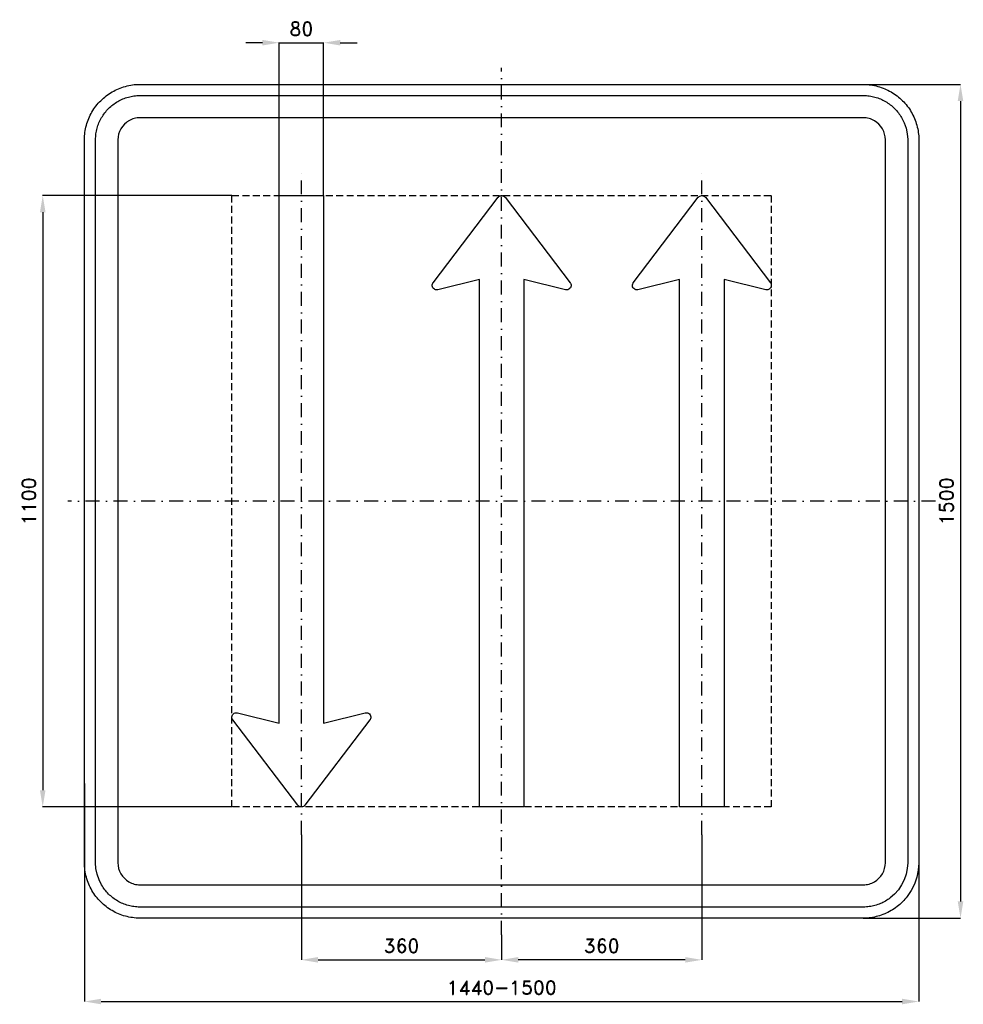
# Model space of a CAD drawing. Header units: millimetres. Extents: x -866 to 830, y -905 to 866.
import ezdxf

# ---------------------------------------------------------------- set-up
doc = ezdxf.new("R2010")
doc.units = ezdxf.units.MM
doc.header["$LTSCALE"] = 5
doc.linetypes.add('ČERCHOVANÁX2', pattern=[2, 1, -0.5, 0, -0.5])
doc.linetypes.add('ČÁRKOVANÁX2', pattern=[1.5, 1, -0.5])
doc.layers.add('Kóty', color=2, linetype='Continuous')
doc.layers.add('Značka', color=7, linetype='Continuous')
doc.styles.get("Standard").update_dxf_attribs({"font": 'romand.shx', "height": 25})
doc.dimstyles.get("Standard").update_dxf_attribs({"dimtxt": 25, "dimasz": 30, "dimexe": 0.18, "dimexo": 0.0625, "dimgap": 12.5, "dimtad": 1, "dimdec": 0, "dimzin": 0, "dimdsep": 46, "dimtxsty": 'Standard', "dimcen": 0.09, "dimadec": 0, "dimazin": 0, "dimtfac": 1, "dimtdec": 0, "dimtofl": 0, "dimtmove": 0, "dimatfit": 3, "dimfxl": 1, "dimtolj": 1, "dimtzin": 0, "dimarcsym": 0})

# ---------------------------------------------------------------- blocks, each defined once
blk = doc.blocks.new('*D0')
at = {"layer": 'Defpoints', "color": 0, "transparency": 16777216}
for p in [(-360, -600), (0, -780.0625), (0, -825)]:
    blk.add_point(p, dxfattribs=at)
at = {"layer": 'Kóty', "color": 0, "lineweight": -2, "transparency": 16777216}
for p, q in [((-360, -600.0625), (-360, -825.18)), ((0, -780.125), (0, -825.18)), ((-330, -825), (-30, -825))]:
    blk.add_line(p, q, dxfattribs=at)
at = {"layer": 'Kóty', "color": 0, "transparency": 16777216}
for points in [[(-330, -820), (-330, -830), (-360, -825)], [(-30, -820), (-30, -830), (0, -825)]]:
    blk.add_solid(points, dxfattribs=at)
at = {"layer": 'Kóty', "color": 0, "transparency": 16777216, "insert": (-180, -800), "char_height": 25, "attachment_point": 5}
blk.add_mtext('\\A1;360', dxfattribs=at)
blk = doc.blocks.new('*D1')
at = {"layer": 'Defpoints', "color": 0, "transparency": 16777216}
for p in [(360, -600), (0, -780), (0, -825)]:
    blk.add_point(p, dxfattribs=at)
at = {"layer": 'Kóty', "color": 0, "lineweight": -2, "transparency": 16777216}
for p, q in [((360, -600.0625), (360, -825.18)), ((0, -780.0625), (0, -825.18)), ((330, -825), (30, -825))]:
    blk.add_line(p, q, dxfattribs=at)
at = {"layer": 'Kóty', "color": 0, "transparency": 16777216}
for points in [[(30, -820), (30, -830), (0, -825)], [(330, -820), (330, -830), (360, -825)]]:
    blk.add_solid(points, dxfattribs=at)
at = {"layer": 'Kóty', "color": 0, "transparency": 16777216, "insert": (180, -800), "char_height": 25, "attachment_point": 5}
blk.add_mtext('\\A1;360', dxfattribs=at)
blk = doc.blocks.new('*D2')
at = {"layer": 'Defpoints', "color": 0, "transparency": 16777216}
for p in [(-750, -507.4), (750, -603.9), (750, -900)]:
    blk.add_point(p, dxfattribs=at)
at = {"layer": 'Kóty', "color": 0, "lineweight": -2, "transparency": 16777216}
for p, q in [((-750, -507.5), (-750, -900.2)), ((750, -603.9), (750, -900.2)), ((-720, -900), (720, -900))]:
    blk.add_line(p, q, dxfattribs=at)
at = {"layer": 'Kóty', "color": 0, "transparency": 16777216}
for points in [[(-720, -895), (-720, -905), (-750, -900)], [(720, -895), (720, -905), (750, -900)]]:
    blk.add_solid(points, dxfattribs=at)
at = {"layer": 'Kóty', "color": 0, "transparency": 16777216, "insert": (0, -875), "char_height": 25, "attachment_point": 5}
blk.add_mtext('\\A1;1440-1500', dxfattribs=at)
blk = doc.blocks.new('*D3')
at = {"layer": 'Defpoints', "color": 0, "transparency": 16777216}
for p in [(626.7, 750), (650, -750), (825, -750)]:
    blk.add_point(p, dxfattribs=at)
at = {"layer": 'Kóty', "color": 0, "lineweight": -2, "transparency": 16777216}
for p, q in [((626.7, 750), (825.2, 750)), ((825, 720), (825, -720)), ((650.1, -750), (825.2, -750))]:
    blk.add_line(p, q, dxfattribs=at)
at = {"layer": 'Kóty', "color": 0, "transparency": 16777216}
for points in [[(820, 720), (830, 720), (825, 750)], [(820, -720), (830, -720), (825, -750)]]:
    blk.add_solid(points, dxfattribs=at)
at = {"layer": 'Kóty', "color": 0, "transparency": 16777216, "insert": (800, 0), "char_height": 25, "attachment_point": 5, "rotation": 90}
blk.add_mtext('\\A1;1500', dxfattribs=at)
blk = doc.blocks.new('*D4')
at = {"layer": 'Defpoints', "color": 0, "transparency": 16777216}
for p in [(-484.79, 550), (-825, -550), (-484.79, -550)]:
    blk.add_point(p, dxfattribs=at)
at = {"layer": 'Kóty', "color": 0, "lineweight": -2, "transparency": 16777216}
for p, q in [((-484.8525, 550), (-825.18, 550)), ((-825, 520), (-825, -520)), ((-484.8525, -550), (-825.18, -550))]:
    blk.add_line(p, q, dxfattribs=at)
at = {"layer": 'Kóty', "color": 0, "transparency": 16777216}
for points in [[(-830, 520), (-820, 520), (-825, 550)], [(-830, -520), (-820, -520), (-825, -550)]]:
    blk.add_solid(points, dxfattribs=at)
at = {"layer": 'Kóty', "color": 0, "transparency": 16777216, "insert": (-850, 0), "char_height": 25, "attachment_point": 5, "rotation": 90}
blk.add_mtext('\\A1;1100', dxfattribs=at)
blk = doc.blocks.new('*D5')
at = {"layer": 'Defpoints', "color": 0, "transparency": 16777216}
for p in [(-320, 825), (-400, 550), (-320, 550)]:
    blk.add_point(p, dxfattribs=at)
at = {"layer": 'Kóty', "color": 0, "lineweight": -2, "transparency": 16777216}
for p, q in [((-430, 825), (-460, 825)), ((-400, 550.0625), (-400, 825.18)), ((-320, 550.0625), (-320, 825.18)), ((-290, 825), (-260, 825))]:
    blk.add_line(p, q, dxfattribs=at)
at = {"layer": 'Kóty', "color": 0, "transparency": 16777216}
for points in [[(-430, 830), (-430, 820), (-400, 825)], [(-290, 830), (-290, 820), (-320, 825)]]:
    blk.add_solid(points, dxfattribs=at)
at = {"layer": 'Kóty', "color": 0, "transparency": 16777216, "insert": (-360, 850), "char_height": 25, "attachment_point": 5}
blk.add_mtext('\\A1;80', dxfattribs=at)

msp = doc.modelspace()

# ---------------------------------------------------------------- linework, layer by layer
at = {"layer": 'Kóty'}
msp.add_lwpolyline([(-400, 825), (-320, 825)], dxfattribs=at)
at = {"layer": 'Značka', "color": 6, "linetype": 'ČERCHOVANÁX2', "ltscale": 5}
for points in [[(0, -780), (0, 780)], [(-360, -600), (-360, 600)], [(360, -600), (360, 600)], [(780, 0), (-780, 0)]]:
    msp.add_lwpolyline(points, dxfattribs=at)
at = {"layer": 'Značka', "color": 5}
for points in [[(-650, -750), (-650.39, -749.9988), (-650.79, -749.9969, -0.032183), (-663.7, -749.0925, -0.0354395), (-676.39, -746.4557, -0.036257), (-688.66, -742.3068, -0.0344302), (-700.23, -736.4713, -0.0337135), (-711, -729.2849, -0.034097), (-720.71, -720.7107, -0.0342145), (-729.29, -711.0064, -0.0342268), (-736.47, -700.2266, -0.0340428), (-742.27, -688.6512, -0.0334252), (-746.46, -676.3873, -0.0341747), (-749.14, -663.6918, -0.0367361), (-750, -650.785), (-750, -650.393), (-750, -650), (-750, 650), (-750, 650.39), (-750, 650.79, -0.0321975), (-749.09, 663.7, -0.0354674), (-746.46, 676.39, -0.0363203), (-742.31, 688.66, -0.0344709), (-736.47, 700.23, -0.0337211), (-729.29, 711, -0.0340992), (-720.71, 720.71, -0.0342018), (-711.01, 729.29, -0.0342246), (-700.23, 736.47, -0.0340515), (-688.65, 742.27, -0.0334153), (-676.39, 746.46, -0.0341236), (-663.69, 749.14, -0.0367442), (-650.79, 750), (-650.39, 750), (-650, 750), (650, 750), (650.39, 750), (650.79, 750, -0.0321821), (663.7, 749.09, -0.0354474), (676.39, 746.46, -0.0362719), (688.66, 742.31, -0.0344334), (700.23, 736.47, -0.0337229), (711, 729.28, -0.0340912), (720.71, 720.71, -0.0342207), (729.29, 711.01, -0.0342246), (736.47, 700.23, -0.0340384), (742.27, 688.65, -0.0334249), (746.46, 676.39, -0.034173), (749.14, 663.69, -0.0367364), (750, 650.79), (750, 650.39), (750, 650), (750, -650), (750, -650.393), (750, -650.785), (749.09, -663.6978), (746.46, -676.3873), (742.31, -688.6591), (736.47, -700.2266), (729.28, -711.0042, -0.0341063), (720.71, -720.7107, -0.0342027), (711.01, -729.2931, -0.034227), (700.23, -736.4713, -0.0340442), (688.65, -742.2651, -0.0334113), (676.39, -746.4557, -0.0341218), (663.69, -749.1355, -0.0367434), (650.79, -749.9969), (650.39, -749.9989), (650, -750), (-650, -750)], [(-650, -730), (-650.31, -729.9991), (-650.63, -729.9975, -0.0321839), (-660.96, -729.274, -0.035448), (-671.11, -727.1646, -0.0362817), (-680.93, -723.8454, -0.0344216), (-690.18, -719.1771, -0.0337453), (-698.8, -713.4279, -0.0341022), (-706.57, -706.5685, -0.034186), (-713.43, -698.8051, -0.0342028), (-719.18, -690.1812), (-723.81, -680.921), (-727.16, -671.1098), (-729.31, -660.9534), (-730, -650.628), (-730, -650.314), (-730, -650), (-730, 650), (-730, 650.31), (-730, 650.63, -0.0321794), (-729.27, 660.96, -0.0354889), (-727.16, 671.11, -0.0362814), (-723.85, 680.93, -0.0344198), (-719.18, 690.18, -0.033728), (-713.43, 698.8, -0.0340731), (-706.57, 706.57, -0.0342387), (-698.81, 713.43, -0.0341991), (-690.18, 719.18, -0.0340344), (-680.92, 723.81, -0.0334143), (-671.11, 727.16, -0.0341236), (-660.95, 729.31, -0.0367402), (-650.63, 730), (-650.31, 730), (-650, 730), (650, 730), (650.31, 730), (650.63, 730, -0.032183), (660.96, 729.27, -0.0354467), (671.11, 727.16, -0.0362744), (680.93, 723.85, -0.0344144), (690.18, 719.18, -0.033745), (698.8, 713.43, -0.0340968), (706.57, 706.57, -0.0341871), (713.43, 698.81, -0.0342063), (719.18, 690.18), (723.81, 680.92), (727.16, 671.11), (729.31, 660.95), (730, 650.63), (730, 650.31), (730, 650), (730, -650), (730, -650.314), (730, -650.628), (729.27, -660.9582), (727.16, -671.1098), (723.85, -680.9273), (719.18, -690.1812), (713.43, -698.8034), (706.57, -706.5685), (698.81, -713.4345, -0.0342057), (690.18, -719.1771, -0.0340314), (680.92, -723.8121, -0.0334215), (671.11, -727.1646, -0.0341218), (660.95, -729.3084, -0.0367439), (650.63, -729.9975), (650.31, -729.9991), (650, -730), (-650, -730)], [(-650, -690), (650, -690), (650.16, -689.9995), (650.31, -689.9988, 0.0321848), (655.48, -689.637, 0.0354594), (660.55, -688.5823, 0.0362767), (665.46, -686.9227), (670.09, -684.5885), (674.4, -681.714), (678.28, -678.2843), (681.72, -674.4026), (684.59, -670.0906), (686.91, -665.4605), (688.58, -660.5549), (689.65, -655.4767), (690, -650.314), (690, -650.157), (690, -650), (690, 650), (690, 650.16), (690, 650.31), (689.64, 655.48), (688.58, 660.55), (686.92, 665.46), (684.59, 670.09), (681.71, 674.4), (678.28, 678.28), (674.4, 681.72), (670.09, 684.59), (665.46, 686.91, 0.0334086), (660.55, 688.58, 0.0341855), (655.48, 689.65, 0.0367465), (650.31, 690), (650.16, 690), (650, 690), (-650, 690), (-650.16, 690), (-650.31, 690, 0.0321848), (-655.48, 689.64, 0.0354579), (-660.55, 688.58, 0.0362712), (-665.46, 686.92, 0.0343823), (-670.09, 684.59, 0.0336505), (-674.4, 681.71), (-678.28, 678.28), (-681.72, 674.4), (-684.59, 670.09), (-686.91, 665.46), (-688.58, 660.55), (-689.65, 655.48), (-690, 650.31), (-690, 650.16), (-690, 650), (-690, -650), (-690, -650.157), (-690, -650.314), (-689.64, -655.4791), (-688.58, -660.5549), (-686.92, -665.4636), (-684.59, -670.0906), (-681.71, -674.4017), (-678.28, -678.2843), (-674.4, -681.7172), (-670.09, -684.5885), (-665.46, -686.9061, 0.0334044), (-660.55, -688.5823, 0.0341611), (-655.48, -689.6542, 0.0367494), (-650.31, -689.9988), (-650.16, -689.9996), (-650, -690)], [(-320, -399.21), (-245.04, -380.66), (-244.65, -380.58), (-244.26, -380.51, -0.0524666), (-242.69, -380.43, -0.0527088), (-241.13, -380.68, -0.0655366), (-239.3, -381.38), (-237.7, -382.54), (-236.42, -384.03), (-235.56, -385.8), (-235.14, -387.72), (-235.21, -389.68), (-235.6, -391.22), (-236.3, -392.62), (-236.52, -392.95), (-236.75, -393.27), (-353.63, -546.85), (-353.87, -547.13), (-354.11, -547.41), (-355.19, -548.4), (-356.45, -549.17), (-358.17, -549.8, -0.0614155), (-360, -550, -0.061065), (-361.82, -549.8, -0.0594878), (-363.55, -549.17), (-364.82, -548.41), (-365.89, -547.41), (-366.13, -547.13), (-366.37, -546.85), (-483.25, -393.27), (-483.48, -392.95), (-483.7, -392.62), (-484.4, -391.21), (-484.79, -389.68), (-484.87, -387.72), (-484.44, -385.8), (-483.58, -384.03), (-482.3, -382.54), (-480.7, -381.39), (-478.87, -380.68, -0.0527383), (-477.31, -380.42, -0.0574541), (-475.74, -380.51), (-475.35, -380.58), (-474.96, -380.66), (-400, -399.21), (-400, -375.21), (-400, 550), (-320, 550), (-320, -399.21)], [(-40, 399.21), (-114.96, 380.66), (-115.35, 380.58), (-115.74, 380.51, -0.0524666), (-117.31, 380.43, -0.0527088), (-118.87, 380.68, -0.0655366), (-120.7, 381.38), (-122.3, 382.54), (-123.58, 384.03), (-124.44, 385.8), (-124.86, 387.72), (-124.79, 389.68), (-124.4, 391.22), (-123.7, 392.62), (-123.48, 392.95), (-123.25, 393.27), (-6.37, 546.85), (-6.13, 547.13), (-5.89, 547.41), (-4.81, 548.4), (-3.55, 549.17), (-1.83, 549.8, -0.0614155), (0, 550, -0.061065), (1.82, 549.8, -0.0594878), (3.55, 549.17), (4.82, 548.41), (5.89, 547.41), (6.13, 547.13), (6.37, 546.85), (123.25, 393.27), (123.48, 392.95), (123.7, 392.62), (124.4, 391.21), (124.79, 389.68), (124.87, 387.72), (124.44, 385.8), (123.58, 384.03), (122.3, 382.54), (120.7, 381.39), (118.87, 380.68, -0.0527383), (117.31, 380.42, -0.0574541), (115.74, 380.51), (115.35, 380.58), (114.96, 380.66), (40, 399.21), (40, 375.21), (40, -550), (-40, -550), (-40, 399.21)], [(320, 399.21), (245.04, 380.66), (244.65, 380.58), (244.26, 380.51, -0.0524666), (242.69, 380.43, -0.0527088), (241.13, 380.68, -0.0655366), (239.3, 381.38), (237.7, 382.54), (236.42, 384.03), (235.56, 385.8), (235.14, 387.72), (235.21, 389.68), (235.6, 391.22), (236.3, 392.62), (236.52, 392.95), (236.75, 393.27), (353.63, 546.85), (353.87, 547.13), (354.11, 547.41), (355.19, 548.4), (356.45, 549.17), (358.17, 549.8, -0.0614155), (360, 550, -0.061065), (361.82, 549.8), (363.55, 549.17), (364.82, 548.41), (365.89, 547.41), (366.13, 547.13), (366.37, 546.85), (483.25, 393.27), (483.48, 392.95), (483.7, 392.62), (484.4, 391.21), (484.79, 389.68), (484.87, 387.72), (484.44, 385.8), (483.58, 384.03), (482.3, 382.54), (480.7, 381.39), (478.87, 380.68), (477.31, 380.42, -0.0574541), (475.74, 380.51), (475.35, 380.58), (474.96, 380.66), (400, 399.21), (400, 375.21), (400, -550), (320, -550), (320, 399.21)]]:
    msp.add_lwpolyline(points, format="xyb", dxfattribs=at)
at = {"layer": 'Značka', "color": 6, "linetype": 'ČÁRKOVANÁX2', "ltscale": 2.5}
msp.add_lwpolyline([(-484.79, -550), (-484.79, 550), (484.79, 550), (484.79, -550), (-484.79, -550)], dxfattribs=at)

# ---------------------------------------------------------------- dimensions: what is measured, and where the dimension line sits
at = {"layer": 'Kóty'}
for base, p1, p2, picture, middle in [((-320, 825), (-400, 550), (-320, 550), '*D5', (-360, 850)), ((0, -825), (-360, -600), (0, -780.0625), '*D0', (-180, -800)), ((0, -825), (360, -600), (0, -780), '*D1', (180, -800))]:
    dim = msp.add_linear_dim(base=base, p1=p1, p2=p2, dimstyle='Standard', dxfattribs=at)
    dim.commit()
    dim.dimension.update_dxf_attribs({"geometry": picture, "text_midpoint": middle})
for base, p1, p2, picture, middle in [((825, -750), (626.6528, 750), (650, -750), '*D3', (800, 0)), ((-825, -550), (-484.79, 550), (-484.79, -550), '*D4', (-850, 0))]:
    dim = msp.add_linear_dim(base=base, p1=p1, p2=p2, angle=90, dimstyle='Standard', dxfattribs=at)
    dim.commit()
    dim.dimension.update_dxf_attribs({"geometry": picture, "text_midpoint": middle})
dim = msp.add_linear_dim(base=(750, -900), p1=(-750, -507.4144), p2=(750, -603.8615), text='1440-1500', dimstyle='Standard', dxfattribs=at)
dim.commit()
dim.dimension.update_dxf_attribs({"geometry": '*D2', "text_midpoint": (0, -875)})

doc.saveas('drawing.dxf')
